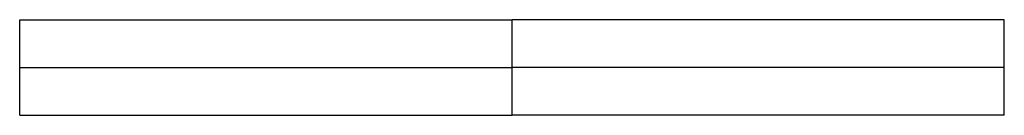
# Model space of a CAD drawing. Header units: millimetres. Extents: x -775 to 1524, y -155 to 532.
# Tile 187 of 187: x 274 to 474, y 512 to 532. Entities that reach past the tile are written whole.
import ezdxf

# ---------------------------------------------------------------- set-up
doc = ezdxf.new("R2010")
doc.units = ezdxf.units.MM
doc.layers.add('o', color=7, linetype='Continuous', true_color=0x841e16)

msp = doc.modelspace()

# ---------------------------------------------------------------- linework, layer by layer
at = {"layer": 'o'}
for points, degree in [([(274.4, 512.32, 375.77), (274.4, 518.76, 449.28), (274.4, 525.2, 522.78), (274.4, 531.64, 596.28)], 3), ([(274.4, 531.64, 596.28), (324.4, 531.64, 596.28), (374.4, 531.64, 596.28)], 2), ([(374.4, 512.32, 375.77), (374.4, 518.76, 449.28), (374.4, 525.2, 522.78), (374.4, 531.64, 596.28)], 3), ([(474.4, 531.64, 596.28), (424.4, 531.64, 596.28), (374.4, 531.64, 596.28)], 2), ([(474.4, 512.32, 375.77), (474.4, 518.76, 449.28), (474.4, 525.2, 522.78), (474.4, 531.64, 596.28)], 3), ([(274.4, 521.98, 486.03), (324.4, 521.98, 486.03), (374.4, 521.98, 486.03)], 2), ([(474.4, 521.98, 486.03), (424.4, 521.98, 486.03), (374.4, 521.98, 486.03)], 2), ([(274.4, 512.32, 375.77), (324.4, 512.32, 375.77), (374.4, 512.32, 375.77)], 2), ([(474.4, 512.32, 375.77), (424.4, 512.32, 375.77), (374.4, 512.32, 375.77)], 2)]:
    msp.add_open_spline(points, degree=degree, dxfattribs=at)

doc.saveas('drawing.dxf')
